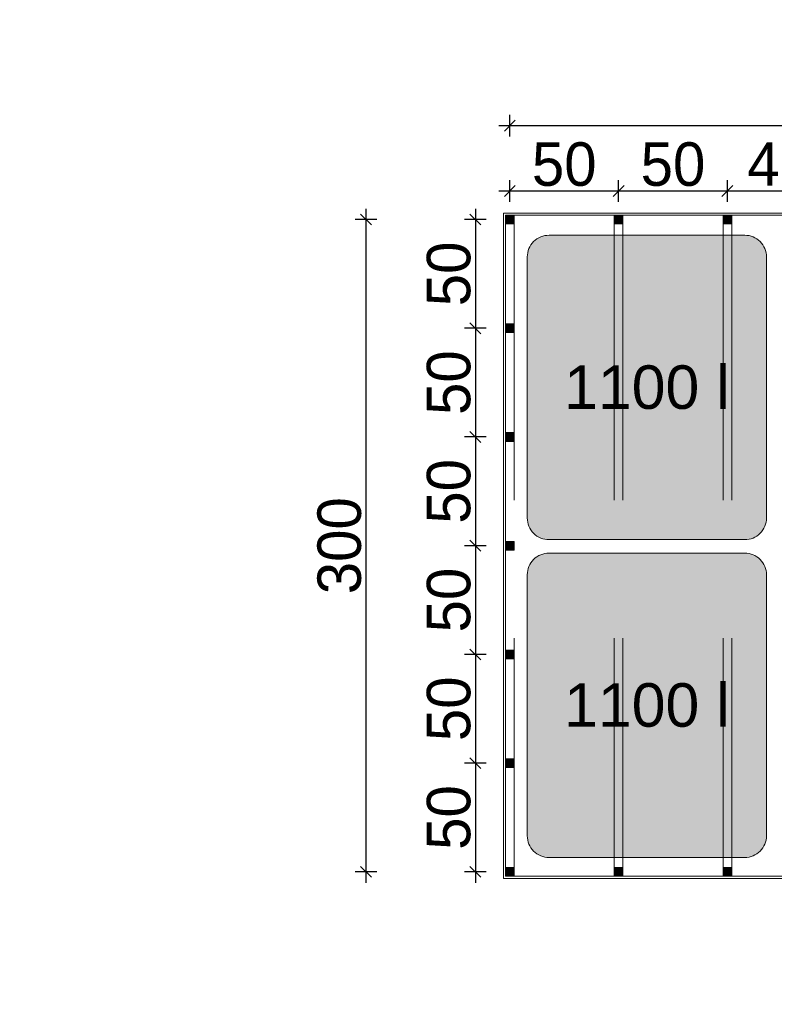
# Model space of a CAD drawing. Header units: millimetres. Extents: x 1962 to 3194, y -795 to -219.
# Tile 233 of 256: x 2735.26 to 2738.73, y -472.88 to -468.35. Entities that reach past the tile are written whole.
import ezdxf

# ---------------------------------------------------------------- set-up
doc = ezdxf.new("R2010")
doc.units = ezdxf.units.MM
doc.linetypes.add('HIDDEN', pattern=[9.524999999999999, 6.35, -3.175])
doc.linetypes.add('L_0_45', pattern=[0.5, 0.25, -0.25])
doc.layers.get('0').update_dxf_attribs({"lineweight": 5})
doc.layers.get('Defpoints').update_dxf_attribs({"lineweight": 9})
for name, color, linetype, lineweight in [('A_hidden', 137, 'HIDDEN', 9), ('A_strefy oddziaływania obiektów', 71, 'L_0_45', 9), ('A_wiata MGO', 197, 'Continuous', 9), ('A_widok', 142, 'Continuous', 9), ('A_wymiary detale', 82, 'Continuous', 9)]:
    doc.layers.add(name, color=color, linetype=linetype, lineweight=lineweight)
doc.styles.add('wymiary pzt', font='txt')
doc.dimstyles.new('wymiary detale', dxfattribs={"dimtxt": 0.2, "dimasz": 0.05, "dimexe": 0.05, "dimexo": 0, "dimgap": 0.02, "dimtad": 1, "dimdec": 0, "dimlfac": 100, "dimzin": 0, "dimtxsty": 'wymiary pzt', "dimblk": 'OBLIQUE', "dimcen": 0.1, "dimdle": 0.05, "dimadec": 1, "dimazin": 0, "dimtfac": 1, "dimtmove": 0, "dimatfit": 3, "dimfxl": 0, "dimarcsym": 0})

# ---------------------------------------------------------------- blocks, each defined once
blk = doc.blocks.new('zw$EA68')
at = {"layer": 'A_wiata MGO'}
h = blk.add_hatch(color=255, dxfattribs=at)
h.dxf.hatch_style = 2
edge = h.paths.add_edge_path()
edge.add_line((-4.199991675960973, -2.257655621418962), (-3.112229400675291, -2.764383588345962))
edge.add_ellipse((-3.154456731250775, -2.855030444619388), major_axis=(0.09064685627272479, -0.04222733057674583), ratio=1, start_angle=-1.0646203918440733e-09, end_angle=90.00000000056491, ccw=False)
edge.add_line((-3.063809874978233, -2.897257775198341), (-3.443855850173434, -3.7130794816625))
edge.add_ellipse((-3.534502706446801, -3.670852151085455), major_axis=(0.09064685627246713, -0.04222733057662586), ratio=1, start_angle=-90.00000000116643, end_angle=5.729816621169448e-10, ccw=False)
edge.add_line((-3.576730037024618, -3.761499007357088), (-4.664492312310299, -3.254771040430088))
edge.add_ellipse((-4.622264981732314, -3.164124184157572), major_axis=(0.09064685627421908, -0.04222733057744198), ratio=1, start_angle=180.0000000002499, end_angle=269.9999999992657, ccw=False)
edge.add_line((-4.71291183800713, -3.121896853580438), (-4.332865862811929, -2.306075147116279))
edge.add_ellipse((-4.242219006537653, -2.348302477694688), major_axis=(0.09064685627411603, -0.04222733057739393), ratio=1, start_angle=90.00000000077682, end_angle=179.999999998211, ccw=False)
h = blk.add_hatch(color=256, dxfattribs=at)
h.dxf.hatch_style = 1
h.paths.add_polyline_path([(-4.453203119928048, -2.360292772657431), (-4.436312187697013, -2.324034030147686), (-4.400053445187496, -2.340924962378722), (-4.416944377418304, -2.377183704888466)])
h = blk.add_hatch(color=256, dxfattribs=at)
h.dxf.hatch_style = 1
h.paths.add_polyline_path([(-4.664339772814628, -2.813527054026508), (-4.64744884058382, -2.777268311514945), (-4.611190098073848, -2.794159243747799), (-4.628081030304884, -2.830417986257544)])
h = blk.add_hatch(color=255, dxfattribs=at)
h.dxf.hatch_style = 2
edge = h.paths.add_edge_path()
edge.add_line((-2.875024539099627, -2.874884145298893), (-1.787262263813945, -3.381612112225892))
edge.add_ellipse((-1.829489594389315, -3.472258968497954), major_axis=(0.09064685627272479, -0.04222733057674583), ratio=1, start_angle=-1.7017214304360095e-09, end_angle=90.00000000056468, ccw=False)
edge.add_line((-1.738842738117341, -3.514486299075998), (-2.118888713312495, -4.330308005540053))
edge.add_ellipse((-2.209535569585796, -4.288080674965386), major_axis=(0.09064685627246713, -0.04222733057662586), ratio=1, start_angle=-90.0000000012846, end_angle=2.544879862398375e-10, ccw=False)
edge.add_line((-2.251762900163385, -4.378727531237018), (-3.339525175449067, -3.871999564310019))
edge.add_ellipse((-3.297297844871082, -3.781352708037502), major_axis=(0.09064685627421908, -0.04222733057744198), ratio=1, start_angle=180.0000000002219, end_angle=269.9999999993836, ccw=False)
edge.add_line((-3.38794470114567, -3.739125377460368), (-3.007898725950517, -2.923303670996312))
edge.add_ellipse((-2.91725186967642, -2.965531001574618), major_axis=(0.09064685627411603, -0.04222733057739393), ratio=1, start_angle=90.00000000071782, end_angle=179.9999999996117, ccw=False)
h = blk.add_hatch(color=256, dxfattribs=at)
h.dxf.hatch_style = 1
h.paths.add_polyline_path([(-4.822326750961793, -3.247393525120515), (-4.85858549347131, -3.230502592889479), (-4.875476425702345, -3.266761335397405), (-4.839217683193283, -3.283652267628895)])
h = blk.add_hatch(color=256, dxfattribs=at)
h.dxf.hatch_style = 1
h.paths.add_polyline_path([(-4.369092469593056, -3.458530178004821), (-4.405351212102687, -3.441639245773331), (-4.422242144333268, -3.47789798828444), (-4.385983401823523, -3.494788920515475)])
h = blk.add_hatch(color=256, dxfattribs=at)
h.dxf.hatch_style = 1
h.paths.add_polyline_path([(-1.733797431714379, -3.627112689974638), (-1.716906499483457, -3.590853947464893), (-1.68064775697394, -3.607744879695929), (-1.697538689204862, -3.644003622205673)])
h = blk.add_hatch(color=256, dxfattribs=at)
h.dxf.hatch_style = 1
h.paths.add_polyline_path([(-3.915858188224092, -3.669666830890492), (-3.9521169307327, -3.652775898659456), (-3.96900786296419, -3.68903464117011), (-3.932749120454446, -3.705925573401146)])
h = blk.add_hatch(color=256, dxfattribs=at)
h.dxf.hatch_style = 1
h.paths.add_polyline_path([(-3.462623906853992, -3.880803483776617), (-3.498882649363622, -3.863912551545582), (-3.515773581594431, -3.900171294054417), (-3.479514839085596, -3.917062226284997)])
h = blk.add_hatch(color=256, dxfattribs=at)
h.dxf.hatch_style = 1
h.paths.add_polyline_path([(-3.009389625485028, -4.091940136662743), (-3.045648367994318, -4.075049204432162), (-3.062539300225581, -4.111307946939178), (-3.026280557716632, -4.128198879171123)])
h = blk.add_hatch(color=256, dxfattribs=at)
h.dxf.hatch_style = 1
h.paths.add_polyline_path([(-1.944934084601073, -4.080346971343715), (-1.928043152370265, -4.044088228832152), (-1.891784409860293, -4.060979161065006), (-1.908675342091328, -4.097237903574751)])
h = blk.add_hatch(color=256, dxfattribs=at)
h.dxf.hatch_style = 1
h.paths.add_polyline_path([(-2.556155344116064, -4.303076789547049), (-2.592414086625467, -4.286185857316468), (-2.60930501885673, -4.322444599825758), (-2.573046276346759, -4.339335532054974)])
h = blk.add_hatch(color=256, dxfattribs=at)
h.dxf.hatch_style = 1
h.paths.add_polyline_path([(-2.156070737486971, -4.533581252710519), (-2.139179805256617, -4.497322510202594), (-2.102921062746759, -4.514213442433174), (-2.119811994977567, -4.550472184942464)])
at = {"layer": 'A_hidden', "ltscale": 0.2}
for p, q in [((-1.716906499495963, -3.590853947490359), (-4.400053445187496, -2.340924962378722)), ((-1.733797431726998, -3.627112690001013), (-4.416944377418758, -2.377183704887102)), ((-1.928043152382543, -4.044088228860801), (-4.611190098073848, -2.794159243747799)), ((-1.944934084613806, -4.080346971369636), (-4.628081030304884, -2.830417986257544)), ((-2.139179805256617, -4.497322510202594), (-4.822326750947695, -3.247393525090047))]:
    blk.add_line(p, q, dxfattribs=at)
at = {"layer": 'A_strefy oddziaływania obiektów', "color": 7, "ltscale": 5}
blk.add_lwpolyline([(-12.14667874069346, 5.658462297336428, -0.4142135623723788), (1.140739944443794, 10.50041486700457), (4.222733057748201, 9.064685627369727, -0.414213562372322), (9.064685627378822, -4.222733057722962), (6.953319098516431, -8.755075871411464, -0.4142135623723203), (-6.334099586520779, -13.59702844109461), (-9.416092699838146, -12.16129920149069, -0.4142135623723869), (-14.25804526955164, 1.12611948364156)], format="xyb", close=True, dxfattribs=at)
at = {"layer": 'A_wiata MGO'}
for points in [[(-2.114970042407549, -4.563759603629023), (0.02173288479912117, 0.02297132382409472), (-2.752060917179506, 1.315127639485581), (-4.888763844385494, -3.271603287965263)], [(-2.119811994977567, -4.550472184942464), (0.008445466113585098, 0.0181293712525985), (-2.747218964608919, 1.301840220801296), (-4.875476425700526, -3.266761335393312)], [(-4.453203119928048, -2.360292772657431), (-4.436312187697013, -2.324034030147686), (-4.400053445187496, -2.340924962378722), (-4.416944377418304, -2.377183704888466)], [(-4.664339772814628, -2.813527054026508), (-4.64744884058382, -2.777268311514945), (-4.611190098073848, -2.794159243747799), (-4.628081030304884, -2.830417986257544)], [(-4.822326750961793, -3.247393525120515), (-4.85858549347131, -3.230502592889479), (-4.875476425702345, -3.266761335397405), (-4.839217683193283, -3.283652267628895)], [(-4.369092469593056, -3.458530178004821), (-4.405351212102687, -3.441639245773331), (-4.422242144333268, -3.47789798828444), (-4.385983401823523, -3.494788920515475)], [(-1.733797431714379, -3.627112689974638), (-1.716906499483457, -3.590853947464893), (-1.68064775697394, -3.607744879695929), (-1.697538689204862, -3.644003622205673)], [(-3.915858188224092, -3.669666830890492), (-3.9521169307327, -3.652775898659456), (-3.96900786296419, -3.68903464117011), (-3.932749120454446, -3.705925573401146)], [(-3.462623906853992, -3.880803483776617), (-3.498882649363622, -3.863912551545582), (-3.515773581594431, -3.900171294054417), (-3.479514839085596, -3.917062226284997)], [(-3.009389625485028, -4.091940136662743), (-3.045648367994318, -4.075049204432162), (-3.062539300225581, -4.111307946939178), (-3.026280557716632, -4.128198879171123)], [(-1.944934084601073, -4.080346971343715), (-1.928043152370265, -4.044088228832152), (-1.891784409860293, -4.060979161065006), (-1.908675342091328, -4.097237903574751)], [(-2.556155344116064, -4.303076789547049), (-2.592414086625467, -4.286185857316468), (-2.60930501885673, -4.322444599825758), (-2.573046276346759, -4.339335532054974)], [(-2.156070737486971, -4.533581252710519), (-2.139179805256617, -4.497322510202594), (-2.102921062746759, -4.514213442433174), (-2.119811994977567, -4.550472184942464)]]:
    blk.add_lwpolyline(points, close=True, dxfattribs=at)
for points in [[(-4.199991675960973, -2.257655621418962), (-3.112229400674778, -2.764383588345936, -0.4142135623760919), (-3.063809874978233, -2.897257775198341), (-3.443855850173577, -3.713079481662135, -0.4142135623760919), (-3.576730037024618, -3.761499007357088), (-4.664492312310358, -3.254771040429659, -0.414213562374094), (-4.71291183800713, -3.121896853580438), (-4.332865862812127, -2.30607514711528, -0.414213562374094)], [(-2.875024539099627, -2.874884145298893), (-1.787262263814, -3.381612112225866, -0.4142135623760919), (-1.738842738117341, -3.514486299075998), (-2.118888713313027, -4.33030800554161, -0.4142135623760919), (-2.251762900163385, -4.378727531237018), (-3.339525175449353, -3.87199956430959, -0.414213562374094), (-3.38794470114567, -3.739125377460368), (-3.007898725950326, -2.923303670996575, -0.414213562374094)]]:
    blk.add_lwpolyline(points, format="xyb", close=True, dxfattribs=at)
blk = doc.blocks.new('_Oblique')
at = {"color": 0, "linetype": 'ByBlock', "lineweight": -2}
blk.add_line((-0.5, -0.5), (0.5, 0.5), dxfattribs=at)
blk = doc.blocks.new('*D1179')
at = {"layer": 'A_wymiary detale', "color": 0, "lineweight": -2}
for p, q in [((2737.517079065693, -468.8862453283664), (2737.517079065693, -468.7862453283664)), ((2742.517079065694, -468.8862453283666), (2742.517079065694, -468.7862453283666)), ((2737.467079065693, -468.8362453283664), (2742.567079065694, -468.8362453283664))]:
    blk.add_line(p, q, dxfattribs=at)
at = {"layer": 'Defpoints', "color": 0}
for p in [(2742.517079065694, -468.8362453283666), (2737.517079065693, -469.2480758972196), (2742.517079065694, -469.2480758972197)]:
    blk.add_point(p, dxfattribs=at)
at = {"layer": 'A_wymiary detale', "color": 0, "lineweight": -2, "xscale": 0.05, "yscale": 0.05, "zscale": 0.05}
for p, rotation in [((2737.517079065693, -468.8362453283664), 179.999999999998), ((2742.517079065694, -468.8362453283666), 359.9999999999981)]:
    blk.add_blockref('_Oblique', p, dxfattribs=dict(at, rotation=rotation))
at = {"layer": 'A_wymiary detale', "color": 0, "insert": (2740.017079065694, -468.7141820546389), "char_height": 0.2, "attachment_point": 5, "style": 'wymiary pzt'}
blk.add_mtext('500', dxfattribs=at)
blk = doc.blocks.new('*D1180')
at = {"layer": 'A_wymiary detale', "color": 0, "lineweight": -2}
for p, q in [((2737.517079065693, -469.1863749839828), (2737.517079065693, -469.0863749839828)), ((2738.017079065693, -469.1863749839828), (2738.017079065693, -469.0863749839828)), ((2737.467079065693, -469.1363749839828), (2738.067079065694, -469.1363749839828))]:
    blk.add_line(p, q, dxfattribs=at)
at = {"layer": 'Defpoints', "color": 0}
for p in [(2738.017079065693, -469.1363749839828), (2737.517079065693, -469.2480758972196), (2738.017079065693, -469.2480758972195)]:
    blk.add_point(p, dxfattribs=at)
at = {"layer": 'A_wymiary detale', "color": 0, "lineweight": -2, "xscale": 0.05, "yscale": 0.05, "zscale": 0.05}
for p, rotation in [((2737.517079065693, -469.1363749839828), 180.0000000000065), ((2738.017079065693, -469.1363749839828), 6.513775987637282e-12)]:
    blk.add_blockref('_Oblique', p, dxfattribs=dict(at, rotation=rotation))
at = {"layer": 'A_wymiary detale', "color": 0, "insert": (2737.767079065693, -469.0143117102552), "char_height": 0.2, "attachment_point": 5, "style": 'wymiary pzt'}
blk.add_mtext('50', dxfattribs=at)
blk = doc.blocks.new('*D1181')
at = {"layer": 'A_wymiary detale', "color": 0, "lineweight": -2}
for p, q in [((2738.017079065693, -469.1863749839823), (2738.017079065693, -469.0863749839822)), ((2738.517079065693, -469.1863749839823), (2738.517079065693, -469.0863749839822)), ((2737.967079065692, -469.1363749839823), (2738.567079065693, -469.1363749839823))]:
    blk.add_line(p, q, dxfattribs=at)
at = {"layer": 'Defpoints', "color": 0}
for p in [(2738.517079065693, -469.1363749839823), (2738.017079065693, -469.248075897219), (2738.517079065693, -469.2480758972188)]:
    blk.add_point(p, dxfattribs=at)
at = {"layer": 'A_wymiary detale', "color": 0, "lineweight": -2, "xscale": 0.05, "yscale": 0.05, "zscale": 0.05, "rotation": 180}
blk.add_blockref('_Oblique', (2738.017079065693, -469.1363749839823), dxfattribs=at)
at = {"layer": 'A_wymiary detale', "color": 0, "lineweight": -2, "xscale": 0.05, "yscale": 0.05, "zscale": 0.05}
blk.add_blockref('_Oblique', (2738.517079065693, -469.1363749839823), dxfattribs=at)
at = {"layer": 'A_wymiary detale', "color": 0, "insert": (2738.267079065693, -469.0143117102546), "char_height": 0.2, "attachment_point": 5, "style": 'wymiary pzt'}
blk.add_mtext('50', dxfattribs=at)
blk = doc.blocks.new('*D1182')
at = {"layer": 'A_wymiary detale', "color": 0, "lineweight": -2}
for p, q in [((2738.517079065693, -469.1863749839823), (2738.517079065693, -469.0863749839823)), ((2738.997079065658, -469.1863749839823), (2738.997079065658, -469.0863749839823)), ((2738.467079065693, -469.1363749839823), (2739.047079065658, -469.1363749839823))]:
    blk.add_line(p, q, dxfattribs=at)
at = {"layer": 'Defpoints', "color": 0}
for p in [(2738.997079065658, -469.1363749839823), (2738.517079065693, -469.2480758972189), (2738.997079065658, -469.2480758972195)]:
    blk.add_point(p, dxfattribs=at)
at = {"layer": 'A_wymiary detale', "color": 0, "lineweight": -2, "xscale": 0.05, "yscale": 0.05, "zscale": 0.05, "rotation": 180}
blk.add_blockref('_Oblique', (2738.517079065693, -469.1363749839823), dxfattribs=at)
at = {"layer": 'A_wymiary detale', "color": 0, "lineweight": -2, "xscale": 0.05, "yscale": 0.05, "zscale": 0.05}
blk.add_blockref('_Oblique', (2738.997079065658, -469.1363749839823), dxfattribs=at)
at = {"layer": 'A_wymiary detale', "color": 0, "insert": (2738.757079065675, -469.0143117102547), "char_height": 0.2, "attachment_point": 5, "style": 'wymiary pzt'}
blk.add_mtext('48', dxfattribs=at)
blk = doc.blocks.new('*D1192')
at = {"layer": 'A_wymiary detale', "color": 0, "lineweight": -2}
for p, q in [((2736.855756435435, -472.3180758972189), (2736.855756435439, -469.2180758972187)), ((2736.905756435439, -469.2680758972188), (2736.805756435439, -469.2680758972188)), ((2736.905756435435, -472.268075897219), (2736.805756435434, -472.268075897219))]:
    blk.add_line(p, q, dxfattribs=at)
at = {"layer": 'Defpoints', "color": 0}
for p in [(2736.855756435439, -469.2680758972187), (2737.497079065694, -469.2680758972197), (2737.49707906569, -472.2680758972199)]:
    blk.add_point(p, dxfattribs=at)
at = {"layer": 'A_wymiary detale', "color": 0, "lineweight": -2, "xscale": 0.05, "yscale": 0.05, "zscale": 0.05}
for p, rotation in [((2736.855756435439, -469.2680758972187), 89.99999999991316), ((2736.855756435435, -472.2680758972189), 269.9999999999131)]:
    blk.add_blockref('_Oblique', p, dxfattribs=dict(at, rotation=rotation))
at = {"layer": 'A_wymiary detale', "color": 0, "insert": (2736.733693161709, -470.7680758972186), "char_height": 0.2, "attachment_point": 5, "rotation": 89.99999999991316, "style": 'wymiary pzt'}
blk.add_mtext('300', dxfattribs=at)
blk = doc.blocks.new('*D1193')
at = {"layer": 'A_wymiary detale', "color": 0, "lineweight": -2}
for p, q in [((2737.358678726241, -469.2180758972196), (2737.358678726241, -469.8180758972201)), ((2737.408678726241, -469.2680758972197), (2737.30867872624, -469.2680758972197)), ((2737.40867872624, -469.7680758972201), (2737.30867872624, -469.7680758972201))]:
    blk.add_line(p, q, dxfattribs=at)
at = {"layer": 'Defpoints', "color": 0}
for p in [(2737.497079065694, -469.2680758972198), (2737.35867872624, -469.7680758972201), (2737.497079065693, -469.7680758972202)]:
    blk.add_point(p, dxfattribs=at)
at = {"layer": 'A_wymiary detale', "color": 0, "lineweight": -2, "xscale": 0.05, "yscale": 0.05, "zscale": 0.05}
for p, rotation in [((2737.358678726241, -469.2680758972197), 89.99999999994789), ((2737.35867872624, -469.7680758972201), 269.9999999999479)]:
    blk.add_blockref('_Oblique', p, dxfattribs=dict(at, rotation=rotation))
at = {"layer": 'A_wymiary detale', "color": 0, "insert": (2737.236615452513, -469.5180758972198), "char_height": 0.2, "attachment_point": 5, "rotation": 89.99999999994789, "style": 'wymiary pzt'}
blk.add_mtext('50', dxfattribs=at)
blk = doc.blocks.new('*D1194')
at = {"layer": 'A_wymiary detale', "color": 0, "lineweight": -2}
for p, q in [((2737.35867872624, -469.7180758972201), (2737.35867872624, -470.3180758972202)), ((2737.40867872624, -469.7680758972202), (2737.30867872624, -469.7680758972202)), ((2737.40867872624, -470.2680758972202), (2737.30867872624, -470.2680758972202))]:
    blk.add_line(p, q, dxfattribs=at)
at = {"layer": 'Defpoints', "color": 0}
for p in [(2737.497079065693, -469.7680758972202), (2737.35867872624, -470.2680758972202), (2737.497079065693, -470.2680758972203)]:
    blk.add_point(p, dxfattribs=at)
at = {"layer": 'A_wymiary detale', "color": 0, "lineweight": -2, "xscale": 0.05, "yscale": 0.05, "zscale": 0.05}
for p, rotation in [((2737.35867872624, -469.7680758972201), 89.99999999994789), ((2737.35867872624, -470.2680758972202), 269.9999999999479)]:
    blk.add_blockref('_Oblique', p, dxfattribs=dict(at, rotation=rotation))
at = {"layer": 'A_wymiary detale', "color": 0, "insert": (2737.236615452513, -470.01807589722), "char_height": 0.2, "attachment_point": 5, "rotation": 89.99999999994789, "style": 'wymiary pzt'}
blk.add_mtext('50', dxfattribs=at)
blk = doc.blocks.new('*D1195')
at = {"layer": 'A_wymiary detale', "color": 0, "lineweight": -2}
for p, q in [((2737.35867872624, -470.2180758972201), (2737.35867872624, -470.8180758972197)), ((2737.40867872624, -470.2680758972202), (2737.30867872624, -470.2680758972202)), ((2737.408678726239, -470.7680758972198), (2737.308678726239, -470.7680758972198))]:
    blk.add_line(p, q, dxfattribs=at)
at = {"layer": 'Defpoints', "color": 0}
for p in [(2737.497079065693, -470.2680758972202), (2737.358678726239, -470.7680758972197), (2737.497079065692, -470.7680758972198)]:
    blk.add_point(p, dxfattribs=at)
at = {"layer": 'A_wymiary detale', "color": 0, "lineweight": -2, "xscale": 0.05, "yscale": 0.05, "zscale": 0.05}
for p, rotation in [((2737.35867872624, -470.2680758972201), 89.99999999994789), ((2737.358678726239, -470.7680758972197), 269.9999999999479)]:
    blk.add_blockref('_Oblique', p, dxfattribs=dict(at, rotation=rotation))
at = {"layer": 'A_wymiary detale', "color": 0, "insert": (2737.236615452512, -470.5180758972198), "char_height": 0.2, "attachment_point": 5, "rotation": 89.99999999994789, "style": 'wymiary pzt'}
blk.add_mtext('50', dxfattribs=at)
blk = doc.blocks.new('*D1196')
at = {"layer": 'A_wymiary detale', "color": 0, "lineweight": -2}
for p, q in [((2737.358678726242, -470.7180758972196), (2737.358678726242, -471.3180758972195)), ((2737.408678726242, -470.7680758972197), (2737.308678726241, -470.7680758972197)), ((2737.408678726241, -471.2680758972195), (2737.308678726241, -471.2680758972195))]:
    blk.add_line(p, q, dxfattribs=at)
at = {"layer": 'Defpoints', "color": 0}
for p in [(2737.497079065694, -470.7680758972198), (2737.358678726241, -471.2680758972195), (2737.497079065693, -471.2680758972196)]:
    blk.add_point(p, dxfattribs=at)
at = {"layer": 'A_wymiary detale', "color": 0, "lineweight": -2, "xscale": 0.05, "yscale": 0.05, "zscale": 0.05}
for p, rotation in [((2737.358678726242, -470.7680758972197), 89.99999999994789), ((2737.358678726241, -471.2680758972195), 269.9999999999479)]:
    blk.add_blockref('_Oblique', p, dxfattribs=dict(at, rotation=rotation))
at = {"layer": 'A_wymiary detale', "color": 0, "insert": (2737.236615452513, -471.0180758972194), "char_height": 0.2, "attachment_point": 5, "rotation": 89.99999999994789, "style": 'wymiary pzt'}
blk.add_mtext('50', dxfattribs=at)
blk = doc.blocks.new('*D1197')
at = {"layer": 'A_wymiary detale', "color": 0, "lineweight": -2}
for p, q in [((2737.358678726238, -471.2180758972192), (2737.358678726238, -471.8180758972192)), ((2737.408678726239, -471.2680758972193), (2737.308678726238, -471.2680758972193)), ((2737.408678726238, -471.7680758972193), (2737.308678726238, -471.7680758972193))]:
    blk.add_line(p, q, dxfattribs=at)
at = {"layer": 'Defpoints', "color": 0}
for p in [(2737.49707906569, -471.2680758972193), (2737.358678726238, -471.7680758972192), (2737.497079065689, -471.7680758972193)]:
    blk.add_point(p, dxfattribs=at)
at = {"layer": 'A_wymiary detale', "color": 0, "lineweight": -2, "xscale": 0.05, "yscale": 0.05, "zscale": 0.05}
for p, rotation in [((2737.358678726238, -471.2680758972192), 89.99999999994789), ((2737.358678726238, -471.7680758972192), 269.9999999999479)]:
    blk.add_blockref('_Oblique', p, dxfattribs=dict(at, rotation=rotation))
at = {"layer": 'A_wymiary detale', "color": 0, "insert": (2737.236615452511, -471.5180758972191), "char_height": 0.2, "attachment_point": 5, "rotation": 89.99999999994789, "style": 'wymiary pzt'}
blk.add_mtext('50', dxfattribs=at)
blk = doc.blocks.new('*D1198')
at = {"layer": 'A_wymiary detale', "color": 0, "lineweight": -2}
for p, q in [((2737.358678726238, -471.7180758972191), (2737.358678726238, -472.3180758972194)), ((2737.408678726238, -471.7680758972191), (2737.308678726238, -471.7680758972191)), ((2737.408678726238, -472.2680758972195), (2737.308678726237, -472.2680758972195))]:
    blk.add_line(p, q, dxfattribs=at)
at = {"layer": 'Defpoints', "color": 0}
for p in [(2737.497079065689, -471.7680758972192), (2737.358678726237, -472.2680758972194), (2737.497079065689, -472.2680758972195)]:
    blk.add_point(p, dxfattribs=at)
at = {"layer": 'A_wymiary detale', "color": 0, "lineweight": -2, "xscale": 0.05, "yscale": 0.05, "zscale": 0.05}
for p, rotation in [((2737.358678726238, -471.7680758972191), 89.99999999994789), ((2737.358678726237, -472.2680758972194), 269.9999999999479)]:
    blk.add_blockref('_Oblique', p, dxfattribs=dict(at, rotation=rotation))
at = {"layer": 'A_wymiary detale', "color": 0, "insert": (2737.23661545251, -472.0180758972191), "char_height": 0.2, "attachment_point": 5, "rotation": 89.99999999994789, "style": 'wymiary pzt'}
blk.add_mtext('50', dxfattribs=at)

msp = doc.modelspace()

# ---------------------------------------------------------------- block references
at = {"layer": 'A_widok', "xscale": -1, "rotation": 245.0218058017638}
msp.add_blockref('zw$EA68', (2742.517079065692, -469.2480758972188), dxfattribs=at)

# ---------------------------------------------------------------- texts
at = {"layer": 'A_wymiary detale', "char_height": 0.2, "width": 0.8769320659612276, "attachment_point": 5, "style": 'wymiary pzt'}
for insert in [(2738.147040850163, -470.0402084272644), (2738.147040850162, -471.5018886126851)]:
    msp.add_mtext('{\\fArial|b0|i0|c238|p34;1100 l}', dxfattribs=dict(at, insert=insert))

# ---------------------------------------------------------------- dimensions: what is measured, and where the dimension line sits
at = {"layer": 'A_wymiary detale'}
for p1, p2, distance, picture, middle in [((2737.517079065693, -469.2480758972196), (2742.517079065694, -469.2480758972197), 0.41183056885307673, '*D1179', (2740.017079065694, -468.7141820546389)), ((2737.517079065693, -469.2480758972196), (2738.017079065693, -469.2480758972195), 0.11170091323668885, '*D1180', (2737.767079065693, -469.0143117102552)), ((2737.49707906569, -472.2680758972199), (2737.497079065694, -469.2680758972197), 0.6413226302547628, '*D1192', (2736.733693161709, -470.7680758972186)), ((2737.497079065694, -469.2680758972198), (2737.497079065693, -469.7680758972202), -0.13840033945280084, '*D1193', (2737.236615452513, -469.5180758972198))]:
    dim = msp.add_aligned_dim(p1=p1, p2=p2, distance=distance, dimstyle='wymiary detale', dxfattribs=at)
    dim.commit()
    dim.dimension.update_dxf_attribs({"geometry": picture, "text_midpoint": middle})
for base, p1, p2, picture, middle in [((2738.517079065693, -469.1363749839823), (2738.017079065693, -469.248075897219), (2738.517079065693, -469.2480758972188), '*D1181', (2738.267079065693, -469.0143117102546)), ((2738.997079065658, -469.1363749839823), (2738.517079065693, -469.2480758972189), (2738.997079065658, -469.2480758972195), '*D1182', (2738.757079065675, -469.0143117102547))]:
    dim = msp.add_linear_dim(base=base, p1=p1, p2=p2, dimstyle='wymiary detale', override={"dimtmove": 1}, dxfattribs=at)
    dim.commit()
    dim.dimension.update_dxf_attribs({"geometry": picture, "text_midpoint": middle})
for base, p1, p2, picture, middle in [((2737.35867872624, -470.2680758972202), (2737.497079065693, -469.7680758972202), (2737.497079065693, -470.2680758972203), '*D1194', (2737.236615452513, -470.01807589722)), ((2737.358678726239, -470.7680758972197), (2737.497079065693, -470.2680758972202), (2737.497079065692, -470.7680758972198), '*D1195', (2737.236615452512, -470.5180758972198)), ((2737.358678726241, -471.2680758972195), (2737.497079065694, -470.7680758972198), (2737.497079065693, -471.2680758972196), '*D1196', (2737.236615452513, -471.0180758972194)), ((2737.358678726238, -471.7680758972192), (2737.49707906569, -471.2680758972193), (2737.497079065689, -471.7680758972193), '*D1197', (2737.236615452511, -471.5180758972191)), ((2737.358678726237, -472.2680758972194), (2737.497079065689, -471.7680758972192), (2737.497079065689, -472.2680758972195), '*D1198', (2737.23661545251, -472.0180758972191))]:
    dim = msp.add_linear_dim(base=base, p1=p1, p2=p2, angle=269.9999999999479, dimstyle='wymiary detale', override={"dimtmove": 1}, dxfattribs=at)
    dim.commit()
    dim.dimension.update_dxf_attribs({"geometry": picture, "text_midpoint": middle})

doc.saveas('drawing.dxf')
